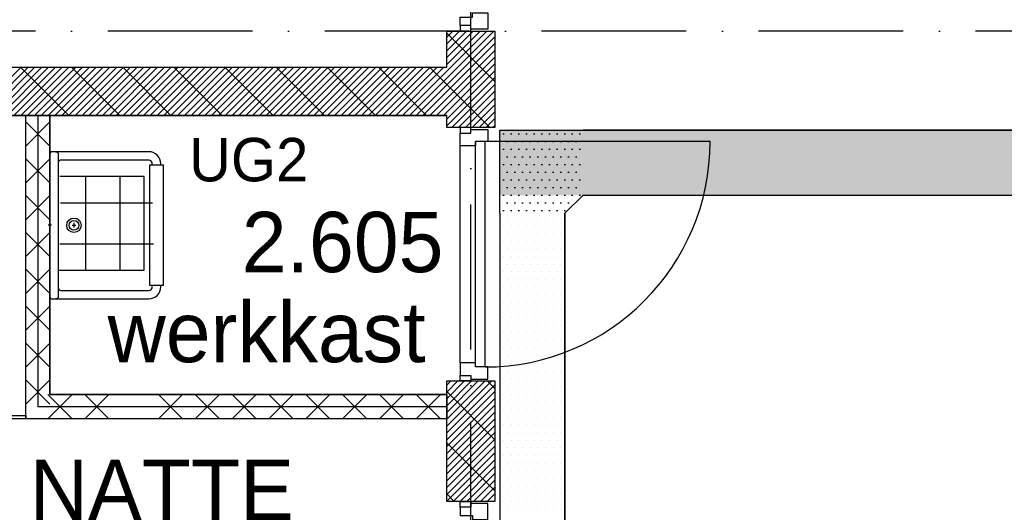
# Model space of a CAD drawing. Extents: x -1448 to 118900, y -195097 to 442500.
# Tile 39 of 103: x 30394 to 34479, y 410178 to 412220. Entities that reach past the tile are written whole.
import ezdxf

# ---------------------------------------------------------------- set-up
doc = ezdxf.new("R2010")
doc.units = 0
doc.header["$LTSCALE"] = 100
doc.linetypes.add('B-SL0', pattern=[100000000.0, 0, -100000000.0])
doc.linetypes.add('DASHDOT', pattern=[9, 6, -1.5, 0, -1.5])
doc.layers.get('0').update_dxf_attribs({"linetype": 'CONTINUOUS'})
for name, color, linetype in [('AL$7----_STRAMIEN', 1, 'DASHDOT'), ('AL22----_BINNENWAND', 7, 'CONTINUOUS'), ('AL22----_CAMPINGWANDJE', 1, 'CONTINUOUS'), ('AL28----_KONSTRUKTIE', 3, 'CONTINUOUS'), ('AL32----_BINNENKOZ', 7, 'CONTINUOUS'), ('AL32----_DRAAIRICHTING', 1, 'CONTINUOUS'), ('AL74----_INRSANITAIR', 7, 'CONTINUOUS'), ('ALL-----_REFLIJNEN', 8, 'CONTINUOUS'), ('ALXA7---_KALKZVUIL', 1, 'CONTINUOUS'), ('ALXAA---_GEWBETON', 12, 'CONTINUOUS'), ('ALXAB---_PREFABBETON', 1, 'CONTINUOUS'), ('BOUW', 8, 'CONTINUOUS'), ('KABELGOOT1', 8, 'CONTINUOUS'), ('MAATV-SPARING', 1, 'CONTINUOUS'), ('WM521---', 1, 'CONTINUOUS')]:
    doc.layers.add(name, color=color, linetype=linetype)
doc.styles.add('BURO-018', font='BUROFONT.shx', dxfattribs={"height": 180})
doc.styles.add('BURO-025', font='BUROFONT.shx', dxfattribs={"height": 250})
doc.styles.get("Standard").update_dxf_attribs({"font": 'ISOCP'})
pattern_1 = [(0, (0, 558400.235), (15.875, 31.75), [0, -31.75])]

# ---------------------------------------------------------------- blocks, each defined once
blk = doc.blocks.new('EH100000')
at = {"linetype": 'BYBLOCK'}
for p, q in [((1, 0.5), (0, 0.5)), ((1, 0.5, 1), (0, 0.5, 1)), ((0, -0.5, 1), (1, -0.5, 1)), ((1, -0.5), (0, -0.5))]:
    blk.add_line(p, q, dxfattribs=at)
at = {"linetype": 'BYBLOCK', "invisible_edges": 15}
for points in [[(1, -0.5), (0, -0.5), (0, 0.5), (1, 0.5)], [(0, 0.5), (1, 0.5), (1, 0.5, 1), (0, 0.5, 1)], [(0, -0.5, 1), (1, -0.5, 1), (1, -0.5), (0, -0.5)]]:
    blk.add_3dface(points, dxfattribs=at)
blk = doc.blocks.new('KG2FF11')
at = {"linetype": 'B-SL0'}
for p, q in [((135, 210), (-135, 210)), ((210, -135), (210, 135))]:
    blk.add_line(p, q, dxfattribs=at)
at = {"linetype": 'BYBLOCK'}
for points in [[(210, -135), (-135, -135), (-135, -135), (-135, 210)], [(135, 210), (135, 210), (210, 135), (210, 135)]]:
    blk.add_lwpolyline(points, dxfattribs=at)
at = {"flags": 3}
blk.add_attdef('HULPSTUK', (0, 0), '', height=1, rotation=90, dxfattribs=at)

msp = doc.modelspace()

# ---------------------------------------------------------------- hatches: boundary and pattern name
at = {"layer": 'KABELGOOT1'}
h = msp.add_hatch(dxfattribs=at)
h.set_pattern_fill('DOTS', color=256, scale=20, style=0)
h.set_pattern_definition(pattern_1)
h.paths.add_polyline_path([(59286.1, 411492.3), (59361.1, 411417.3), (59361.1, 411492.3)])
h.paths.add_polyline_path([(59361.1, 411762.3), (32386.1, 411762.3), (32386.1, 411492.3), (59361.1, 411492.3)])
h = msp.add_hatch(dxfattribs=at)
h.set_pattern_fill('DOTS', color=256, scale=20, style=0)
h.set_pattern_definition(pattern_1)
h.paths.add_polyline_path([(32731.1, 411492.3), (32731.1, 411762.3), (32386.1, 411762.3), (32386.1, 411417.3), (32656.1, 411417.3)])

# ---------------------------------------------------------------- linework, layer by layer
at = {"layer": 'AL$7----_STRAMIEN', "color": 1}
msp.add_line((88065.4, 412172.7), (2467.7, 412172.7), dxfattribs=at)
msp.add_lwpolyline([(32265.4, 371249), (32265.4, 439880.9)], dxfattribs=at)
at = {"layer": 'AL22----_BINNENWAND', "color": 8}
for p, q in [((30418.9, 410566.2), (30418.9, 411822.7)), ((30418.9, 411822.7), (30518.9, 411822.7)), ((30418.9, 410566.2), (30418.9, 411822.7)), ((30418.9, 411822.7), (30518.9, 411822.7)), ((30518.9, 411822.7), (30518.9, 410666.2)), ((30518.9, 411822.7), (30518.9, 410666.2)), ((30518.9, 410666.2), (30518.9, 411822.7)), ((30518.9, 411822.7), (30518.9, 410666.2)), ((30518.9, 410666.2), (32165.4, 410666.2)), ((30518.9, 410666.2), (32165.4, 410666.2)), ((32165.4, 410666.2), (30518.9, 410666.2)), ((30518.9, 410666.2), (32165.4, 410666.2)), ((32165.4, 410666.2), (32165.4, 410566.2)), ((32165.4, 410666.2), (32165.4, 410566.2)), ((32165.4, 410666.2), (32165.4, 410666.2)), ((32165.4, 410566.2), (30418.9, 410566.2)), ((32165.4, 410566.2), (30418.9, 410566.2))]:
    msp.add_line(p, q, dxfattribs=at)
at = {"layer": 'AL22----_CAMPINGWANDJE', "color": 8}
for p, q in [((30358.9, 410579.2), (30418.9, 410579.2)), ((30418.9, 410579.2), (30418.9, 410566.2)), ((30418.9, 410566.2), (30358.9, 410566.2))]:
    msp.add_line(p, q, dxfattribs=at)
at = {"layer": 'AL28----_KONSTRUKTIE', "color": 8}
for p, q in [((32165.4, 412022.7), (32165.4, 412172.7)), ((32165.4, 412172.7), (32365.4, 412172.7)), ((32365.4, 412172.7), (32365.4, 411772.5)), ((27865.4, 412022.7), (32165.4, 412022.7)), ((27865.4, 412022.7), (32165.4, 412022.7)), ((27865.4, 411822.7), (32165.4, 411822.7)), ((32165.4, 411822.7), (27865.4, 411822.7)), ((32165.4, 411772.5), (32165.4, 411822.7)), ((32365.4, 411772.5), (32165.4, 411772.5)), ((32165.4, 410222.7), (32165.4, 410722.5)), ((32165.4, 410722.5), (32365.4, 410722.5)), ((32365.4, 410722.5), (32365.4, 410222.7)), ((32365.4, 410222.7), (32165.4, 410222.7))]:
    msp.add_line(p, q, dxfattribs=at)
at = {"layer": 'AL32----_BINNENKOZ', "color": 8}
for points in [[(32221.4, 412195.7), (32221.4, 412230.7), (32272.4, 412230.7), (32272.4, 412247.7), (32335.4, 412247.7), (32335.4, 412180.7), (32265.4, 412180.7), (32265.4, 412195.7), (32221.4, 412195.7)], [(32221.4, 412195.7), (32221.4, 412172.7), (32265.4, 412172.7), (32265.4, 412195.7)], [(32265.4, 411749.5), (32265.4, 411772.5), (32221.4, 411772.5), (32221.4, 411749.5)], [(32335.4, 411764.5), (32335.4, 411714.5), (32284.4, 411714.5), (32284.4, 411697.5), (32221.4, 411697.5), (32221.4, 411749.5), (32265.4, 411749.5), (32265.4, 411764.5), (32335.4, 411764.5)], [(32221.4, 410797.5), (32221.4, 411697.5)], [(32284.4, 410780.5), (32284.4, 411714.5)], [(32324.4, 410780.5), (32324.4, 411714.5)], [(32335.4, 410730.5), (32335.4, 410780.5), (32284.4, 410780.5), (32284.4, 410797.5), (32221.4, 410797.5), (32221.4, 410745.5), (32265.4, 410745.5), (32265.4, 410730.5), (32335.4, 410730.5)], [(32265.4, 410745.5), (32265.4, 410722.5), (32221.4, 410722.5), (32221.4, 410745.5)], [(32221.4, 410199.7), (32221.4, 410222.7), (32265.4, 410222.7), (32265.4, 410199.7)], [(32221.4, 410199.7), (32221.4, 410164.7), (32272.4, 410164.7), (32272.4, 410147.7), (32335.4, 410147.7), (32335.4, 410214.7), (32265.4, 410214.7), (32265.4, 410199.7), (32221.4, 410199.7)]]:
    msp.add_lwpolyline(points, dxfattribs=at)
at = {"layer": 'AL32----_DRAAIRICHTING', "color": 8}
msp.add_lwpolyline([(33258.4, 411714.5), (32324.4, 411714.5)], dxfattribs=at)
msp.add_arc((32324.4, 411714.5), 934, 270, 0, dxfattribs=at)
at = {"layer": 'AL74----_INRSANITAIR', "color": 8}
for p, q in [((30943.9, 411617.7), (30943.9, 411622.7)), ((30978.9, 411617.7), (30978.9, 411622.7)), ((30526.2, 411367.7), (30511.6, 411367.7)), ((30611, 411367.7), (30626.9, 411367.7)), ((30618.9, 411377.3), (30618.9, 411358.8)), ((30943.9, 411112.7), (30943.9, 411117.7)), ((30978.9, 411112.7), (30978.9, 411117.7))]:
    msp.add_line(p, q, dxfattribs=at)
at = {"layer": 'AL74----_INRSANITAIR', "color": 8, "linetype": 'CONTINUOUS'}
for p, q in [((30909.8, 411569.3), (30559.7, 411569.3)), ((30668.3, 411181.2), (30668.3, 411569.3)), ((30810.9, 411181.2), (30810.9, 411569.3)), ((30909.8, 411181.2), (30909.8, 411569.3)), ((30563, 411460.6), (30945.4, 411460.6)), ((30559.7, 411291.4), (30948.7, 411291.4)), ((30558.1, 411181.2), (30909.8, 411181.2))]:
    msp.add_line(p, q, dxfattribs=at)
at = {"layer": 'AL74----_INRSANITAIR', "color": 8}
for points in [[(30978.9, 411622.7, 0.414214), (30928.9, 411672.7), (30528.9, 411672.7, 0.414214), (30518.9, 411662.7), (30518.9, 411072.7, 0.414214), (30528.9, 411062.7), (30928.9, 411062.7, 0.414214), (30978.9, 411112.7)], [(30543.9, 411672.7, -0.414214), (30553.9, 411662.7), (30553.9, 411072.7, -0.414214), (30543.9, 411062.7)], [(30943.9, 411622.7, 0.414214), (30928.9, 411637.7), (30563.9, 411637.7, 0.414214), (30553.9, 411627.7)], [(30553.9, 411107.7, 0.414214), (30563.9, 411097.7), (30928.9, 411097.7, 0.414214), (30943.9, 411112.7)]]:
    msp.add_lwpolyline(points, format="xyb", dxfattribs=at)
msp.add_lwpolyline([(30988.9, 411117.7), (30933.9, 411117.7), (30933.9, 411617.7), (30988.9, 411617.7)], close=True, dxfattribs=at)
for radius in [30, 20]:
    msp.add_circle((30618.9, 411367.7), radius, dxfattribs=at)
at = {"layer": 'ALL-----_REFLIJNEN', "color": 8, "linetype": 'CONTINUOUS'}
for p, q in [((30468.9, 411822.7), (30468.9, 410616.2)), ((30468.9, 410616.2), (32165.4, 410616.2))]:
    msp.add_line(p, q, dxfattribs=at)
at = {"layer": 'ALXA7---_KALKZVUIL', "color": 8}
for p, q in [((30518.9, 411696.3), (30418.9, 411796.3)), ((30518.9, 411796.3), (30418.9, 411696.3)), ((30518.9, 411543.5), (30418.9, 411643.5)), ((30518.9, 411643.5), (30418.9, 411543.5)), ((30518.9, 411390.8), (30418.9, 411490.8)), ((30518.9, 411490.8), (30418.9, 411390.8)), ((30518.9, 411238), (30418.9, 411338)), ((30518.9, 411338), (30418.9, 411238)), ((30518.9, 411085.2), (30418.9, 411185.2)), ((30518.9, 411185.2), (30418.9, 411085.2)), ((30518.9, 410932.4), (30418.9, 411032.4)), ((30518.9, 411032.4), (30418.9, 410932.4)), ((30518.9, 410779.6), (30418.9, 410879.6)), ((30518.9, 410879.6), (30418.9, 410779.6)), ((30518.9, 410626.8), (30418.9, 410726.8)), ((30518.9, 410726.8), (30418.9, 410626.8)), ((30611.1, 410666.2), (30511.1, 410566.2)), ((30511.1, 410666.2), (30611.1, 410566.2)), ((30763.9, 410666.2), (30663.9, 410566.2)), ((30663.9, 410666.2), (30763.9, 410566.2)), ((31069.5, 410666.2), (30969.5, 410566.2)), ((30969.5, 410666.2), (31069.5, 410566.2)), ((31222.3, 410666.2), (31122.3, 410566.2)), ((31122.3, 410666.2), (31222.3, 410566.2)), ((31375, 410666.2), (31275, 410566.2)), ((31275, 410666.2), (31375, 410566.2)), ((31527.8, 410666.2), (31427.8, 410566.2)), ((31427.8, 410666.2), (31527.8, 410566.2)), ((31680.6, 410666.2), (31580.6, 410566.2)), ((31580.6, 410666.2), (31680.6, 410566.2)), ((31833.4, 410666.2), (31733.4, 410566.2)), ((31733.4, 410666.2), (31833.4, 410566.2)), ((31986.2, 410666.2), (31886.2, 410566.2)), ((31886.2, 410666.2), (31986.2, 410566.2)), ((32139, 410666.2), (32039, 410566.2)), ((32039, 410666.2), (32139, 410566.2))]:
    msp.add_line(p, q, dxfattribs=at)
at = {"layer": 'ALXAA---_GEWBETON', "color": 8}
for p, q in [((31982.1, 411822.7), (32332.1, 412172.7)), ((32010.4, 411822.7), (32360.4, 412172.7)), ((32165.4, 412147.4), (32190.7, 412172.7)), ((32165.4, 412119.1), (32219, 412172.7)), ((32165.4, 412090.8), (32247.3, 412172.7)), ((32165.4, 412062.5), (32275.6, 412172.7)), ((32165.4, 412034.3), (32303.9, 412172.7)), ((32038.7, 411822.7), (32365.4, 412149.4)), ((32067, 411822.7), (32365.4, 412121.1)), ((32095.3, 411822.7), (32365.4, 412092.8)), ((32123.6, 411822.7), (32365.4, 412064.5)), ((30200.2, 411822.7), (30400.2, 412022.7)), ((30228.5, 411822.7), (30428.5, 412022.7)), ((30256.8, 411822.7), (30456.8, 412022.7)), ((30285.1, 411822.7), (30485.1, 412022.7)), ((30313.4, 411822.7), (30513.4, 412022.7)), ((30341.7, 411822.7), (30541.7, 412022.7)), ((30369.9, 411822.7), (30569.9, 412022.7)), ((30398.2, 411822.7), (30598.2, 412022.7)), ((30426.5, 411822.7), (30626.5, 412022.7)), ((30454.8, 411822.7), (30654.8, 412022.7)), ((30483.1, 411822.7), (30683.1, 412022.7)), ((30511.4, 411822.7), (30711.4, 412022.7)), ((30539.7, 411822.7), (30739.7, 412022.7)), ((30567.9, 411822.7), (30767.9, 412022.7)), ((30596.2, 411822.7), (30796.2, 412022.7)), ((30624.5, 411822.7), (30824.5, 412022.7)), ((30652.8, 411822.7), (30852.8, 412022.7)), ((30681.1, 411822.7), (30881.1, 412022.7)), ((30709.4, 411822.7), (30909.4, 412022.7)), ((30737.6, 411822.7), (30937.6, 412022.7)), ((30765.9, 411822.7), (30965.9, 412022.7)), ((30794.2, 411822.7), (30994.2, 412022.7)), ((30822.5, 411822.7), (31022.5, 412022.7)), ((30850.8, 411822.7), (31050.8, 412022.7)), ((30879.1, 411822.7), (31079.1, 412022.7)), ((30907.3, 411822.7), (31107.3, 412022.7)), ((30935.6, 411822.7), (31135.6, 412022.7)), ((30963.9, 411822.7), (31163.9, 412022.7)), ((30992.2, 411822.7), (31192.2, 412022.7)), ((31020.5, 411822.7), (31220.5, 412022.7)), ((31048.8, 411822.7), (31248.8, 412022.7)), ((31077.1, 411822.7), (31277.1, 412022.7)), ((31105.3, 411822.7), (31305.3, 412022.7)), ((31133.6, 411822.7), (31333.6, 412022.7)), ((31161.9, 411822.7), (31361.9, 412022.7)), ((31190.2, 411822.7), (31390.2, 412022.7)), ((31218.5, 411822.7), (31418.5, 412022.7)), ((31246.8, 411822.7), (31446.8, 412022.7)), ((31275, 411822.7), (31475, 412022.7)), ((31303.3, 411822.7), (31503.3, 412022.7)), ((31331.6, 411822.7), (31531.6, 412022.7)), ((31359.9, 411822.7), (31559.9, 412022.7)), ((31388.2, 411822.7), (31588.2, 412022.7)), ((31416.5, 411822.7), (31616.5, 412022.7)), ((31444.7, 411822.7), (31644.7, 412022.7)), ((31473, 411822.7), (31673, 412022.7)), ((31501.3, 411822.7), (31701.3, 412022.7)), ((31529.6, 411822.7), (31729.6, 412022.7)), ((31557.9, 411822.7), (31757.9, 412022.7)), ((31586.2, 411822.7), (31786.2, 412022.7)), ((31614.5, 411822.7), (31814.5, 412022.7)), ((31642.7, 411822.7), (31842.7, 412022.7)), ((31671, 411822.7), (31871, 412022.7)), ((31699.3, 411822.7), (31899.3, 412022.7)), ((31727.6, 411822.7), (31927.6, 412022.7)), ((31755.9, 411822.7), (31955.9, 412022.7)), ((31784.2, 411822.7), (31984.2, 412022.7)), ((31812.4, 411822.7), (32012.4, 412022.7)), ((31840.7, 411822.7), (32040.7, 412022.7)), ((31869, 411822.7), (32069, 412022.7)), ((31897.3, 411822.7), (32097.3, 412022.7)), ((31925.6, 411822.7), (32125.6, 412022.7)), ((31953.9, 411822.7), (32153.9, 412022.7)), ((32151.9, 411822.7), (32365.4, 412036.3)), ((32165.4, 411808), (32365.4, 412008)), ((32165.4, 411779.7), (32365.4, 411979.7)), ((32186.5, 411772.5), (32365.4, 411951.4)), ((32214.7, 411772.5), (32365.4, 411923.1)), ((32243, 411772.5), (32365.4, 411894.8)), ((32271.3, 411772.5), (32365.4, 411866.6)), ((32299.6, 411772.5), (32365.4, 411838.3)), ((32327.9, 411772.5), (32365.4, 411810)), ((32356.2, 411772.5), (32365.4, 411781.7)), ((32165.4, 410704.9), (32183, 410722.5)), ((32165.4, 410676.6), (32211.3, 410722.5)), ((32165.4, 410648.3), (32239.5, 410722.5)), ((32165.4, 410620), (32267.8, 410722.5)), ((32165.4, 410591.8), (32296.1, 410722.5)), ((32165.4, 410563.5), (32324.4, 410722.5)), ((32165.4, 410535.2), (32352.7, 410722.5)), ((32165.4, 410506.9), (32365.4, 410706.9)), ((32165.4, 410478.6), (32365.4, 410678.6)), ((32165.4, 410450.3), (32365.4, 410650.3)), ((32165.4, 410422.1), (32365.4, 410622.1)), ((32165.4, 410393.8), (32365.4, 410593.8)), ((32165.4, 410365.5), (32365.4, 410565.5)), ((32165.4, 410337.2), (32365.4, 410537.2)), ((32165.4, 410308.9), (32365.4, 410508.9)), ((32165.4, 410280.6), (32365.4, 410480.6)), ((32165.4, 410252.3), (32365.4, 410452.3)), ((32165.4, 410224.1), (32365.4, 410424.1)), ((32192.3, 410222.7), (32365.4, 410395.8)), ((32220.6, 410222.7), (32365.4, 410367.5)), ((32248.9, 410222.7), (32365.4, 410339.2)), ((32277.2, 410222.7), (32365.4, 410310.9)), ((32305.5, 410222.7), (32365.4, 410282.6)), ((32333.8, 410222.7), (32365.4, 410254.4)), ((32362, 410222.7), (32365.4, 410226.1))]:
    msp.add_line(p, q, dxfattribs=at)
at = {"layer": 'ALXAB---_PREFABBETON', "color": 8}
for p, q in [((32165.4, 412163.5), (32365.4, 411963.5)), ((30397, 412022.7), (30597, 411822.7)), ((30609.1, 412022.7), (30809.1, 411822.7)), ((30821.3, 412022.7), (31021.3, 411822.7)), ((31033.4, 412022.7), (31233.4, 411822.7)), ((31245.5, 412022.7), (31445.5, 411822.7)), ((31457.7, 412022.7), (31657.7, 411822.7)), ((31669.8, 412022.7), (31869.8, 411822.7)), ((31881.9, 412022.7), (32081.9, 411822.7)), ((32094.1, 412022.7), (32344.3, 411772.5)), ((32333.7, 410722.5), (32365.4, 410690.8)), ((32165.4, 410678.6), (32365.4, 410478.6)), ((32165.4, 410466.5), (32365.4, 410266.5)), ((32165.4, 410254.4), (32197, 410222.7))]:
    msp.add_line(p, q, dxfattribs=at)
at = {"layer": 'KABELGOOT1'}
for p, q in [((32416.8, 411397.7), (32416.8, 411397.7)), ((32448.5, 411397.7), (32448.5, 411397.7)), ((32480.2, 411397.7), (32480.2, 411397.7)), ((32512, 411397.7), (32512, 411397.7)), ((32543.8, 411397.7), (32543.8, 411397.7)), ((32575.5, 411397.7), (32575.5, 411397.7)), ((32607.2, 411397.7), (32607.2, 411397.7)), ((32639, 411397.7), (32639, 411397.7)), ((32400.9, 411366), (32400.9, 411366)), ((32432.6, 411366), (32432.6, 411366)), ((32464.4, 411366), (32464.4, 411366)), ((32496.1, 411366), (32496.1, 411366)), ((32527.9, 411366), (32527.9, 411366)), ((32559.6, 411366), (32559.6, 411366)), ((32591.4, 411366), (32591.4, 411366)), ((32623.1, 411366), (32623.1, 411366)), ((32654.9, 411366), (32654.9, 411366)), ((32416.8, 411334.2), (32416.8, 411334.2)), ((32448.5, 411334.2), (32448.5, 411334.2)), ((32480.2, 411334.2), (32480.2, 411334.2)), ((32512, 411334.2), (32512, 411334.2)), ((32543.8, 411334.2), (32543.8, 411334.2)), ((32575.5, 411334.2), (32575.5, 411334.2)), ((32607.2, 411334.2), (32607.2, 411334.2)), ((32639, 411334.2), (32639, 411334.2)), ((32400.9, 411302.5), (32400.9, 411302.5)), ((32416.8, 411270.7), (32416.8, 411270.7)), ((32432.6, 411302.5), (32432.6, 411302.5)), ((32448.5, 411270.7), (32448.5, 411270.7)), ((32464.4, 411302.5), (32464.4, 411302.5)), ((32480.2, 411270.7), (32480.2, 411270.7)), ((32496.1, 411302.5), (32496.1, 411302.5)), ((32512, 411270.7), (32512, 411270.7)), ((32527.9, 411302.5), (32527.9, 411302.5)), ((32543.8, 411270.7), (32543.8, 411270.7)), ((32559.6, 411302.5), (32559.6, 411302.5)), ((32575.5, 411270.7), (32575.5, 411270.7)), ((32591.4, 411302.5), (32591.4, 411302.5)), ((32607.2, 411270.7), (32607.2, 411270.7)), ((32623.1, 411302.5), (32623.1, 411302.5)), ((32639, 411270.7), (32639, 411270.7)), ((32654.9, 411302.5), (32654.9, 411302.5)), ((32400.9, 411239), (32400.9, 411239)), ((32432.6, 411239), (32432.6, 411239)), ((32464.4, 411239), (32464.4, 411239)), ((32496.1, 411239), (32496.1, 411239)), ((32527.9, 411239), (32527.9, 411239)), ((32559.6, 411239), (32559.6, 411239)), ((32591.4, 411239), (32591.4, 411239)), ((32623.1, 411239), (32623.1, 411239)), ((32654.9, 411239), (32654.9, 411239)), ((32416.8, 411207.2), (32416.8, 411207.2)), ((32448.5, 411207.2), (32448.5, 411207.2)), ((32480.2, 411207.2), (32480.2, 411207.2)), ((32512, 411207.2), (32512, 411207.2)), ((32543.8, 411207.2), (32543.8, 411207.2)), ((32575.5, 411207.2), (32575.5, 411207.2)), ((32607.2, 411207.2), (32607.2, 411207.2)), ((32639, 411207.2), (32639, 411207.2)), ((32400.9, 411175.5), (32400.9, 411175.5)), ((32432.6, 411175.5), (32432.6, 411175.5)), ((32464.4, 411175.5), (32464.4, 411175.5)), ((32496.1, 411175.5), (32496.1, 411175.5)), ((32527.9, 411175.5), (32527.9, 411175.5)), ((32559.6, 411175.5), (32559.6, 411175.5)), ((32591.4, 411175.5), (32591.4, 411175.5)), ((32623.1, 411175.5), (32623.1, 411175.5)), ((32654.9, 411175.5), (32654.9, 411175.5)), ((32400.9, 411112), (32400.9, 411112)), ((32416.8, 411143.7), (32416.8, 411143.7)), ((32432.6, 411112), (32432.6, 411112)), ((32448.5, 411143.7), (32448.5, 411143.7)), ((32464.4, 411112), (32464.4, 411112)), ((32480.2, 411143.7), (32480.2, 411143.7)), ((32496.1, 411112), (32496.1, 411112)), ((32512, 411143.7), (32512, 411143.7)), ((32527.9, 411112), (32527.9, 411112)), ((32543.8, 411143.7), (32543.8, 411143.7)), ((32559.6, 411112), (32559.6, 411112)), ((32575.5, 411143.7), (32575.5, 411143.7)), ((32591.4, 411112), (32591.4, 411112)), ((32607.2, 411143.7), (32607.2, 411143.7)), ((32623.1, 411112), (32623.1, 411112)), ((32639, 411143.7), (32639, 411143.7)), ((32654.9, 411112), (32654.9, 411112)), ((32416.8, 411080.2), (32416.8, 411080.2)), ((32448.5, 411080.2), (32448.5, 411080.2)), ((32480.2, 411080.2), (32480.2, 411080.2)), ((32512, 411080.2), (32512, 411080.2)), ((32543.8, 411080.2), (32543.8, 411080.2)), ((32575.5, 411080.2), (32575.5, 411080.2)), ((32607.2, 411080.2), (32607.2, 411080.2)), ((32639, 411080.2), (32639, 411080.2)), ((32400.9, 411048.5), (32400.9, 411048.5)), ((32432.6, 411048.5), (32432.6, 411048.5)), ((32464.4, 411048.5), (32464.4, 411048.5)), ((32496.1, 411048.5), (32496.1, 411048.5)), ((32527.9, 411048.5), (32527.9, 411048.5)), ((32559.6, 411048.5), (32559.6, 411048.5)), ((32591.4, 411048.5), (32591.4, 411048.5)), ((32623.1, 411048.5), (32623.1, 411048.5)), ((32654.9, 411048.5), (32654.9, 411048.5)), ((32400.9, 410985), (32400.9, 410985)), ((32416.8, 411016.7), (32416.8, 411016.7)), ((32432.6, 410985), (32432.6, 410985)), ((32448.5, 411016.7), (32448.5, 411016.7)), ((32464.4, 410985), (32464.4, 410985)), ((32480.2, 411016.7), (32480.2, 411016.7)), ((32496.1, 410985), (32496.1, 410985)), ((32512, 411016.7), (32512, 411016.7)), ((32527.9, 410985), (32527.9, 410985)), ((32543.8, 411016.7), (32543.8, 411016.7)), ((32559.6, 410985), (32559.6, 410985)), ((32575.5, 411016.7), (32575.5, 411016.7)), ((32591.4, 410985), (32591.4, 410985)), ((32607.2, 411016.7), (32607.2, 411016.7)), ((32623.1, 410985), (32623.1, 410985)), ((32639, 411016.7), (32639, 411016.7)), ((32654.9, 410985), (32654.9, 410985)), ((32416.8, 410953.2), (32416.8, 410953.2)), ((32448.5, 410953.2), (32448.5, 410953.2)), ((32480.2, 410953.2), (32480.2, 410953.2)), ((32512, 410953.2), (32512, 410953.2)), ((32543.8, 410953.2), (32543.8, 410953.2)), ((32575.5, 410953.2), (32575.5, 410953.2)), ((32607.2, 410953.2), (32607.2, 410953.2)), ((32639, 410953.2), (32639, 410953.2)), ((32400.9, 410921.5), (32400.9, 410921.5)), ((32432.6, 410921.5), (32432.6, 410921.5)), ((32464.4, 410921.5), (32464.4, 410921.5)), ((32496.1, 410921.5), (32496.1, 410921.5)), ((32527.9, 410921.5), (32527.9, 410921.5)), ((32559.6, 410921.5), (32559.6, 410921.5)), ((32591.4, 410921.5), (32591.4, 410921.5)), ((32623.1, 410921.5), (32623.1, 410921.5)), ((32654.9, 410921.5), (32654.9, 410921.5)), ((32416.8, 410889.7), (32416.8, 410889.7)), ((32448.5, 410889.7), (32448.5, 410889.7)), ((32480.2, 410889.7), (32480.2, 410889.7)), ((32512, 410889.7), (32512, 410889.7)), ((32543.8, 410889.7), (32543.8, 410889.7)), ((32575.5, 410889.7), (32575.5, 410889.7)), ((32607.2, 410889.7), (32607.2, 410889.7)), ((32639, 410889.7), (32639, 410889.7)), ((32400.9, 410858), (32400.9, 410858)), ((32416.8, 410826.2), (32416.8, 410826.2)), ((32432.6, 410858), (32432.6, 410858)), ((32448.5, 410826.2), (32448.5, 410826.2)), ((32464.4, 410858), (32464.4, 410858)), ((32480.2, 410826.2), (32480.2, 410826.2)), ((32496.1, 410858), (32496.1, 410858)), ((32512, 410826.2), (32512, 410826.2)), ((32527.9, 410858), (32527.9, 410858)), ((32543.8, 410826.2), (32543.8, 410826.2)), ((32559.6, 410858), (32559.6, 410858)), ((32575.5, 410826.2), (32575.5, 410826.2)), ((32591.4, 410858), (32591.4, 410858)), ((32607.2, 410826.2), (32607.2, 410826.2)), ((32623.1, 410858), (32623.1, 410858)), ((32639, 410826.2), (32639, 410826.2)), ((32654.9, 410858), (32654.9, 410858)), ((32400.9, 410794.5), (32400.9, 410794.5)), ((32432.6, 410794.5), (32432.6, 410794.5)), ((32464.4, 410794.5), (32464.4, 410794.5)), ((32496.1, 410794.5), (32496.1, 410794.5)), ((32527.9, 410794.5), (32527.9, 410794.5)), ((32559.6, 410794.5), (32559.6, 410794.5)), ((32591.4, 410794.5), (32591.4, 410794.5)), ((32623.1, 410794.5), (32623.1, 410794.5)), ((32654.9, 410794.5), (32654.9, 410794.5)), ((32416.8, 410762.7), (32416.8, 410762.7)), ((32448.5, 410762.7), (32448.5, 410762.7)), ((32480.2, 410762.7), (32480.2, 410762.7)), ((32512, 410762.7), (32512, 410762.7)), ((32543.8, 410762.7), (32543.8, 410762.7)), ((32575.5, 410762.7), (32575.5, 410762.7)), ((32607.2, 410762.7), (32607.2, 410762.7)), ((32639, 410762.7), (32639, 410762.7)), ((32400.9, 410731), (32400.9, 410731)), ((32416.8, 410699.2), (32416.8, 410699.2)), ((32432.6, 410731), (32432.6, 410731)), ((32448.5, 410699.2), (32448.5, 410699.2)), ((32464.4, 410731), (32464.4, 410731)), ((32480.2, 410699.2), (32480.2, 410699.2)), ((32496.1, 410731), (32496.1, 410731)), ((32512, 410699.2), (32512, 410699.2)), ((32527.9, 410731), (32527.9, 410731)), ((32543.8, 410699.2), (32543.8, 410699.2)), ((32559.6, 410731), (32559.6, 410731)), ((32575.5, 410699.2), (32575.5, 410699.2)), ((32591.4, 410731), (32591.4, 410731)), ((32607.2, 410699.2), (32607.2, 410699.2)), ((32623.1, 410731), (32623.1, 410731)), ((32639, 410699.2), (32639, 410699.2)), ((32654.9, 410731), (32654.9, 410731)), ((32400.9, 410667.5), (32400.9, 410667.5)), ((32432.6, 410667.5), (32432.6, 410667.5)), ((32464.4, 410667.5), (32464.4, 410667.5)), ((32496.1, 410667.5), (32496.1, 410667.5)), ((32527.9, 410667.5), (32527.9, 410667.5)), ((32559.6, 410667.5), (32559.6, 410667.5)), ((32591.4, 410667.5), (32591.4, 410667.5)), ((32623.1, 410667.5), (32623.1, 410667.5)), ((32654.9, 410667.5), (32654.9, 410667.5)), ((32416.8, 410635.7), (32416.8, 410635.7)), ((32448.5, 410635.7), (32448.5, 410635.7)), ((32480.2, 410635.7), (32480.2, 410635.7)), ((32512, 410635.7), (32512, 410635.7)), ((32543.8, 410635.7), (32543.8, 410635.7)), ((32575.5, 410635.7), (32575.5, 410635.7)), ((32607.2, 410635.7), (32607.2, 410635.7)), ((32639, 410635.7), (32639, 410635.7)), ((32400.9, 410604), (32400.9, 410604)), ((32432.6, 410604), (32432.6, 410604)), ((32464.4, 410604), (32464.4, 410604)), ((32496.1, 410604), (32496.1, 410604)), ((32527.9, 410604), (32527.9, 410604)), ((32559.6, 410604), (32559.6, 410604)), ((32591.4, 410604), (32591.4, 410604)), ((32623.1, 410604), (32623.1, 410604)), ((32654.9, 410604), (32654.9, 410604)), ((32400.9, 410540.5), (32400.9, 410540.5)), ((32416.8, 410572.2), (32416.8, 410572.2)), ((32432.6, 410540.5), (32432.6, 410540.5)), ((32448.5, 410572.2), (32448.5, 410572.2)), ((32464.4, 410540.5), (32464.4, 410540.5)), ((32480.2, 410572.2), (32480.2, 410572.2)), ((32496.1, 410540.5), (32496.1, 410540.5)), ((32512, 410572.2), (32512, 410572.2)), ((32527.9, 410540.5), (32527.9, 410540.5)), ((32543.8, 410572.2), (32543.8, 410572.2)), ((32559.6, 410540.5), (32559.6, 410540.5)), ((32575.5, 410572.2), (32575.5, 410572.2)), ((32591.4, 410540.5), (32591.4, 410540.5)), ((32607.2, 410572.2), (32607.2, 410572.2)), ((32623.1, 410540.5), (32623.1, 410540.5)), ((32639, 410572.2), (32639, 410572.2)), ((32654.9, 410540.5), (32654.9, 410540.5)), ((32416.8, 410508.7), (32416.8, 410508.7)), ((32448.5, 410508.7), (32448.5, 410508.7)), ((32480.2, 410508.7), (32480.2, 410508.7)), ((32512, 410508.7), (32512, 410508.7)), ((32543.8, 410508.7), (32543.8, 410508.7)), ((32575.5, 410508.7), (32575.5, 410508.7)), ((32607.2, 410508.7), (32607.2, 410508.7)), ((32639, 410508.7), (32639, 410508.7)), ((32400.9, 410477), (32400.9, 410477)), ((32432.6, 410477), (32432.6, 410477)), ((32464.4, 410477), (32464.4, 410477)), ((32496.1, 410477), (32496.1, 410477)), ((32527.9, 410477), (32527.9, 410477)), ((32559.6, 410477), (32559.6, 410477)), ((32591.4, 410477), (32591.4, 410477)), ((32623.1, 410477), (32623.1, 410477)), ((32654.9, 410477), (32654.9, 410477)), ((32400.9, 410413.5), (32400.9, 410413.5)), ((32416.8, 410445.2), (32416.8, 410445.2)), ((32432.6, 410413.5), (32432.6, 410413.5)), ((32448.5, 410445.2), (32448.5, 410445.2)), ((32464.4, 410413.5), (32464.4, 410413.5)), ((32480.2, 410445.2), (32480.2, 410445.2)), ((32496.1, 410413.5), (32496.1, 410413.5)), ((32512, 410445.2), (32512, 410445.2)), ((32527.9, 410413.5), (32527.9, 410413.5)), ((32543.8, 410445.2), (32543.8, 410445.2)), ((32559.6, 410413.5), (32559.6, 410413.5)), ((32575.5, 410445.2), (32575.5, 410445.2)), ((32591.4, 410413.5), (32591.4, 410413.5)), ((32607.2, 410445.2), (32607.2, 410445.2)), ((32623.1, 410413.5), (32623.1, 410413.5)), ((32639, 410445.2), (32639, 410445.2)), ((32654.9, 410413.5), (32654.9, 410413.5)), ((32416.8, 410381.7), (32416.8, 410381.7)), ((32448.5, 410381.7), (32448.5, 410381.7)), ((32480.2, 410381.7), (32480.2, 410381.7)), ((32512, 410381.7), (32512, 410381.7)), ((32543.8, 410381.7), (32543.8, 410381.7)), ((32575.5, 410381.7), (32575.5, 410381.7)), ((32607.2, 410381.7), (32607.2, 410381.7)), ((32639, 410381.7), (32639, 410381.7)), ((32400.9, 410350), (32400.9, 410350)), ((32432.6, 410350), (32432.6, 410350)), ((32464.4, 410350), (32464.4, 410350)), ((32496.1, 410350), (32496.1, 410350)), ((32527.9, 410350), (32527.9, 410350)), ((32559.6, 410350), (32559.6, 410350)), ((32591.4, 410350), (32591.4, 410350)), ((32623.1, 410350), (32623.1, 410350)), ((32654.9, 410350), (32654.9, 410350)), ((32416.8, 410318.2), (32416.8, 410318.2)), ((32448.5, 410318.2), (32448.5, 410318.2)), ((32480.2, 410318.2), (32480.2, 410318.2)), ((32512, 410318.2), (32512, 410318.2)), ((32543.8, 410318.2), (32543.8, 410318.2)), ((32575.5, 410318.2), (32575.5, 410318.2)), ((32607.2, 410318.2), (32607.2, 410318.2)), ((32639, 410318.2), (32639, 410318.2)), ((32400.9, 410286.5), (32400.9, 410286.5)), ((32416.8, 410254.7), (32416.8, 410254.7)), ((32432.6, 410286.5), (32432.6, 410286.5)), ((32448.5, 410254.7), (32448.5, 410254.7)), ((32464.4, 410286.5), (32464.4, 410286.5)), ((32480.2, 410254.7), (32480.2, 410254.7)), ((32496.1, 410286.5), (32496.1, 410286.5)), ((32512, 410254.7), (32512, 410254.7)), ((32527.9, 410286.5), (32527.9, 410286.5)), ((32543.8, 410254.7), (32543.8, 410254.7)), ((32559.6, 410286.5), (32559.6, 410286.5)), ((32575.5, 410254.7), (32575.5, 410254.7)), ((32591.4, 410286.5), (32591.4, 410286.5)), ((32607.2, 410254.7), (32607.2, 410254.7)), ((32623.1, 410286.5), (32623.1, 410286.5)), ((32639, 410254.7), (32639, 410254.7)), ((32654.9, 410286.5), (32654.9, 410286.5)), ((32400.9, 410223), (32400.9, 410223)), ((32432.6, 410223), (32432.6, 410223)), ((32464.4, 410223), (32464.4, 410223)), ((32496.1, 410223), (32496.1, 410223)), ((32527.9, 410223), (32527.9, 410223)), ((32559.6, 410223), (32559.6, 410223)), ((32591.4, 410223), (32591.4, 410223)), ((32623.1, 410223), (32623.1, 410223)), ((32654.9, 410223), (32654.9, 410223)), ((32416.8, 410191.2), (32416.8, 410191.2)), ((32448.5, 410191.2), (32448.5, 410191.2)), ((32480.2, 410191.2), (32480.2, 410191.2)), ((32512, 410191.2), (32512, 410191.2)), ((32543.8, 410191.2), (32543.8, 410191.2)), ((32575.5, 410191.2), (32575.5, 410191.2)), ((32607.2, 410191.2), (32607.2, 410191.2)), ((32639, 410191.2), (32639, 410191.2))]:
    msp.add_line(p, q, dxfattribs=at)
at = {"layer": 'MAATV-SPARING', "color": 8}
for p, q in [((30518.9, 411822.7), (30518.9, 411822.7)), ((30519.9, 411822.9), (30519.9, 411822.9))]:
    msp.add_line(p, q, dxfattribs=at)

# ---------------------------------------------------------------- block references
at = {"layer": 'KABELGOOT1', "rotation": 270}
msp.add_blockref('KG2FF11', (32521.1, 411627.3, 3650), dxfattribs=at)
at = {"layer": 'KABELGOOT1', "yscale": 270, "zscale": 60}
for p, xscale, rotation in [((35693.1, 411627.3, 3650), 2961.999999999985, 180), ((32521.1, 405427.3, 3650), 5989.999999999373, 90)]:
    msp.add_blockref('EH100000', p, dxfattribs=dict(at, xscale=xscale, rotation=rotation))

# ---------------------------------------------------------------- texts
at = {"layer": 'BOUW', "color": 1, "style": 'BURO-018'}
msp.add_text('UG2', height=180, dxfattribs=at).set_placement((31096.4, 411549.8))
at = {"layer": 'BOUW', "style": 'BURO-025'}
for s, p in [('2.605', (31315.1, 411173.4)), ('werkkast', (30758.4, 410800.3))]:
    msp.add_text(s, height=250, dxfattribs=at).set_placement(p)
at = {"layer": 'WM521---', "color": 2, "style": 'BURO-025'}
msp.add_text('VOOR DETAIL NATTE ', height=250, dxfattribs=at).set_placement((28095, 410146.6))

doc.saveas('drawing.dxf')
